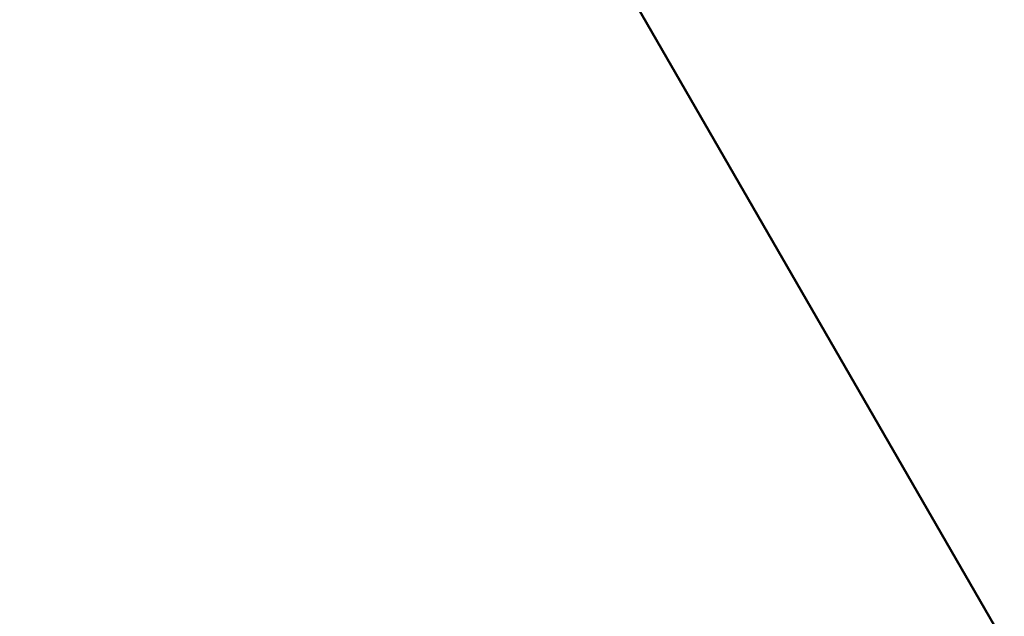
# Model space of a CAD drawing. Header units: millimetres. Extents: x -2000 to 2000, y -2000 to 2000.
# Tile 198 of 256: x 4.19 to 7, y 0.07 to 1.78. Entities that reach past the tile are written whole.
import ezdxf

# ---------------------------------------------------------------- set-up
doc = ezdxf.new("R2010")
doc.units = ezdxf.units.MM
doc.layers.add('E-LITE-EQPM', color=33, linetype='Continuous', lineweight=40)

msp = doc.modelspace()

# ---------------------------------------------------------------- meshes
at = {"layer": 'E-LITE-EQPM'}
mesh = msp.add_polyface(dxfattribs=at)
corners = [(-7, 0, 3962), (-3.5, -6.0622, 3962), (3.5, -6.0622, 3962), (7, 0, 3962), (3.5, 6.0622, 3962), (-3.5, 6.0622, 3962)]
mesh.append_faces([[corners[k] for k in face] for face in [(0, 3, 4, 5)]], dxfattribs={"vtx0": -1})
mesh.append_faces([[corners[k] for k in face] for face in [(1, 2, 3, 0)]], dxfattribs={"vtx2": -1})
mesh = msp.add_polyface(dxfattribs=at)
corners = [(4, 0, 3917), (0, 4, 3917), (-4, 0, 3917), (-7, 0, 3962), (-3.5, 6.0622, 3962), (3.5, 6.0622, 3962), (7, 0, 3962)]
mesh.append_faces([[corners[k] for k in face] for face in [(5, 0, 1), (1, 4, 5)]], dxfattribs={"vtx0": -1, "vtx2": -1})
mesh.append_faces([[corners[k] for k in face] for face in [(6, 0, 5), (3, 4, 2)]], dxfattribs={"vtx1": -1})
mesh.append_faces([[corners[k] for k in face] for face in [(1, 2, 4)]], dxfattribs={"vtx1": -1, "vtx2": -1})

doc.saveas('drawing.dxf')
